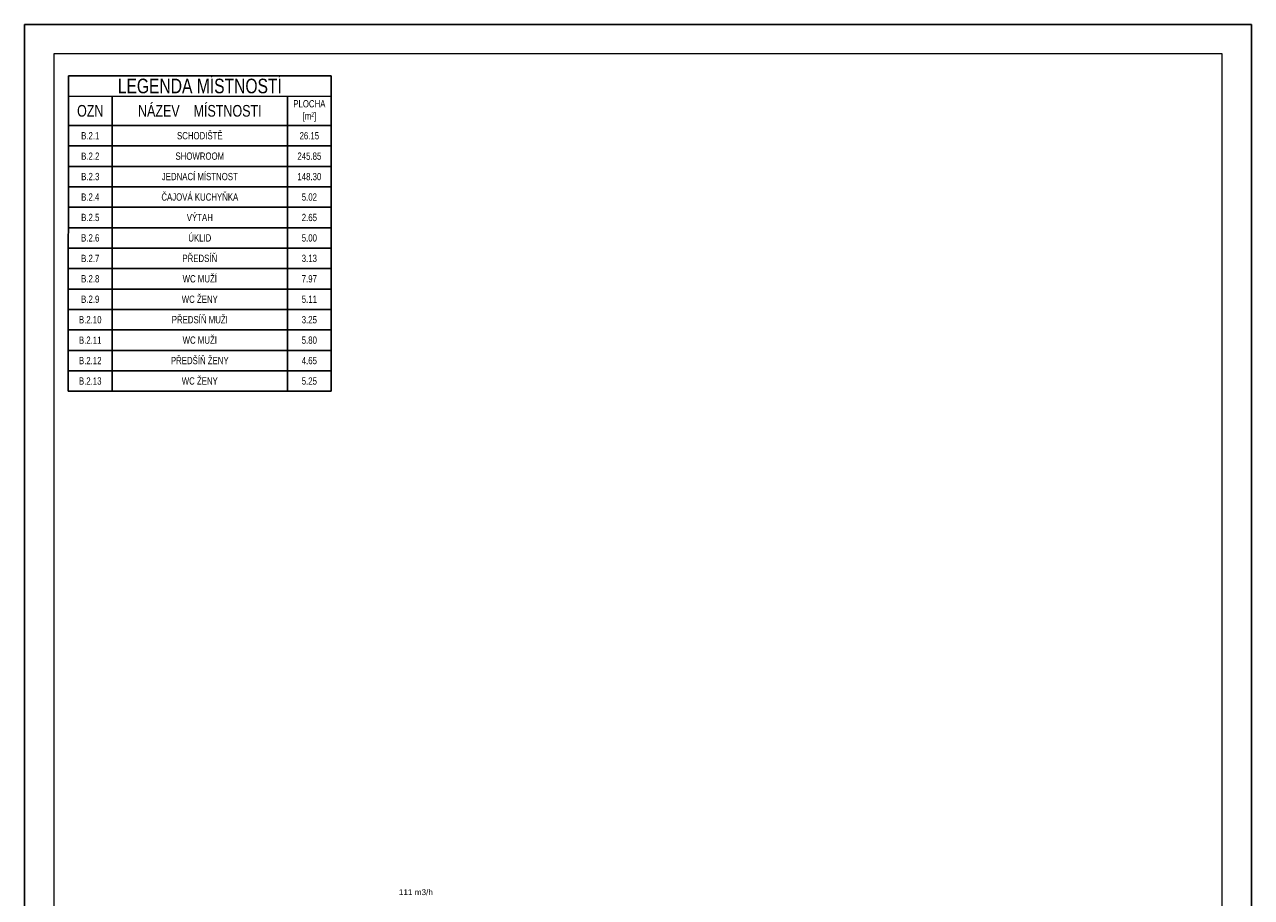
# Model space of a CAD drawing. Header units: millimetres. Extents: x 879679 to 2307614, y -211319 to 627407.
# Tile 21 of 36: x 1056267 to 1098267, y -142172 to -112281. Entities that reach past the tile are written whole.
import ezdxf

# ---------------------------------------------------------------- set-up
doc = ezdxf.new("R2010")
doc.units = ezdxf.units.MM
doc.header["$LTSCALE"] = 10
doc.layers.add('AA_FORMÁTY NETISK', color=40, linetype='Continuous', plot=False)
for name, color, linetype, lineweight in [('AA_FORMÁTY TISK', 7, 'Continuous', 15), ('AA_Tabulky místností', 4, 'Continuous', 13), ('Kóty_obecně', 7, 'Continuous', 25)]:
    doc.layers.add(name, color=color, linetype=linetype, lineweight=lineweight)
doc.styles.add('Arial_CE', font='arial.ttf')
doc.styles.get("Standard").update_dxf_attribs({"font": 'ic-simplex.shx', "width": 0.8})

# ---------------------------------------------------------------- blocks, each defined once
blk = doc.blocks.new('*T498')
at = {"layer": 'AA_Tabulky místností', "color": 0, "linetype": 'ByBlock', "lineweight": -2, "transparency": 16777216}
for p, q in [((0, 0), (-1, -10800)), ((0, 0), (9000, -1)), ((9000, -1), (8999, -10801)), ((0, -700), (9000, -701)), ((1500, -700), (1499, -10800)), ((7500, -701), (7499, -10801)), ((0, -1700), (9000, -1701)), ((0, -2400), (9000, -2401)), ((0, -3100), (9000, -3101)), ((0, -3800), (9000, -3801)), ((0, -4500), (9000, -4501)), ((-1, -5200), (8999, -5201)), ((-1, -5900), (8999, -5901)), ((-1, -6600), (8999, -6601)), ((-1, -7300), (8999, -7301)), ((-1, -8000), (8999, -8001)), ((-1, -8700), (8999, -8701)), ((-1, -9400), (8999, -9401)), ((-1, -10100), (8999, -10101)), ((-1, -10800), (8999, -10801))]:
    blk.add_line(p, q, dxfattribs=at)
at = {"layer": 'AA_Tabulky místností', "transparency": 16777216, "attachment_point": 5, "rotation": 359.9944}
for s, insert, char_height, width in [('LEGEND{\\Fc:\\program files\\ab studio\\cadkonplus 2018\\2018\\fonts\\ic-simplex|c238;A} MÍSTNOSTÍ', (4500, -350), 500, 8997), ('NÁZEV    MÍSTNOSTI', (4500, -1200), 400, 5997), ('PLOCHA [m²]', (8250, -1201), 250, 1497), ('OZN', (750, -1200), 400, 1497), ('B.2.1', (750, -2050), 250, 1497), ('SCHODIŠTĚ', (4500, -2050), 250, 5997), ('26.15', (8250, -2051), 250, 1497), ('B.2.2', (750, -2750), 250, 1497), ('SHOWROOM', (4500, -2750), 250, 5997), ('245.85', (8250, -2751), 250, 1497), ('B.2.3', (750, -3450), 250, 1497), ('JEDNACÍ MÍSTNOST', (4500, -3450), 250, 5997), ('148.30', (8250, -3451), 250, 1497), ('B.2.4', (750, -4150), 250, 1497), ('ČAJOVÁ KUCHYŇKA', (4500, -4150), 250, 5997), ('5.02', (8250, -4151), 250, 1497), ('VÝTAH', (4500, -4850), 250, 5997), ('B.2.5', (750, -4850), 250, 1497), ('2.65', (8250, -4851), 250, 1497), ('B.2.6', (749, -5550), 250, 1497), ('ÚKLID', (4499, -5550), 250, 5997), ('5.00', (8249, -5551), 250, 1497), ('B.2.7', (749, -6250), 250, 1497), ('PŘEDSÍŇ', (4499, -6250), 250, 5997), ('3.13', (8249, -6251), 250, 1497), ('WC MUŽÍ', (4499, -6950), 250, 5997), ('B.2.8', (749, -6950), 250, 1497), ('7.97', (8249, -6951), 250, 1497), ('B.2.9', (749, -7650), 250, 1497), ('WC ŽENY', (4499, -7650), 250, 5997), ('5.11', (8249, -7651), 250, 1497), ('B.2.10', (749, -8350), 250, 1497), ('PŘEDSÍŇ MUŽI', (4499, -8350), 250, 5997), ('3.25', (8249, -8351), 250, 1497), ('B.2.11', (749, -9050), 250, 1497), ('WC MUŽI', (4499, -9050), 250, 5997), ('5.80', (8249, -9051), 250, 1497), ('B.2.12', (749, -9750), 250, 1497), ('PŘEDŠÍŇ ŽENY', (4499, -9750), 250, 5997), ('4.65', (8249, -9751), 250, 1497), ('B.2.13', (749, -10450), 250, 1497), ('WC ŽENY', (4499, -10450), 250, 5997), ('5.25', (8249, -10451), 250, 1497)]:
    blk.add_mtext(s, dxfattribs=dict(at, insert=insert, char_height=char_height, width=width))

msp = doc.modelspace()

# ---------------------------------------------------------------- linework, layer by layer
at = {"layer": 'AA_FORMÁTY NETISK'}
msp.add_lwpolyline([(1056266.8, -112281), (1056266.8, -196381), (1098266.8, -196381), (1098266.8, -112281)], close=True, dxfattribs=at)
at = {"layer": 'AA_FORMÁTY TISK'}
msp.add_lwpolyline([(1057266.8, -113281), (1057266.8, -195381), (1097266.8, -195381), (1097266.8, -113281)], close=True, dxfattribs=at)

# ---------------------------------------------------------------- block references
msp.add_blockref('*T498', (1057766.8, -114038.8))

# ---------------------------------------------------------------- texts
at = {"layer": 'Kóty_obecně', "color": 0, "linetype": 'Continuous', "lineweight": 13, "insert": (1069080.4, -142094.4), "char_height": 200, "width": 1270, "attachment_point": 7, "style": 'Arial_CE'}
msp.add_mtext('{\\C7;111 m3/h}\\P', dxfattribs=at)

doc.saveas('drawing.dxf')
